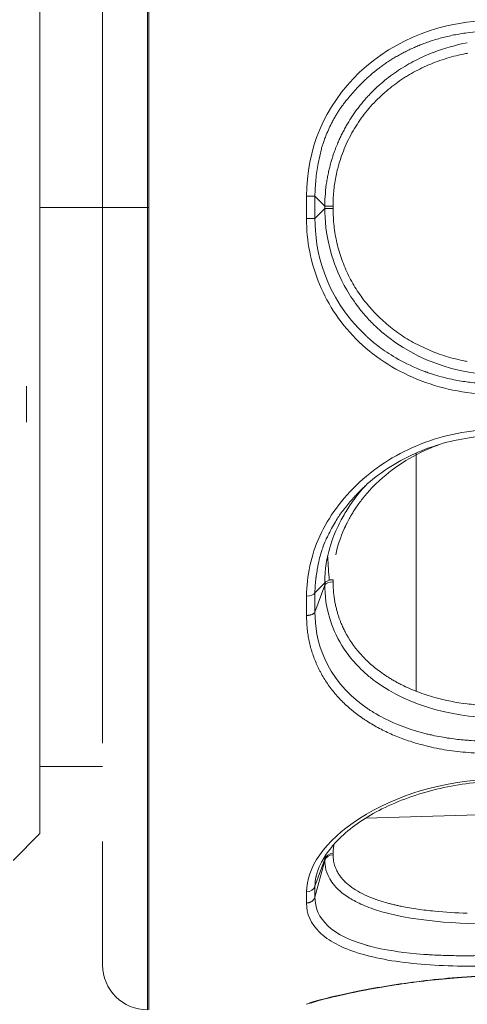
# Model space of a CAD drawing. Extents: x 0 to 283, y -463 to 196.
# Tile 7 of 35: x 149.35 to 150.6, y 104.58 to 107.34. Entities that reach past the tile are written whole.
import ezdxf

# ---------------------------------------------------------------- set-up
doc = ezdxf.new("R2010")
doc.units = 0
doc.layers.get('DEFPOINTS').update_dxf_attribs({"linetype": 'CONTINUOUS'})
doc.layers.add('DIM', color=7, linetype='CONTINUOUS')
doc.layers.add('TANGENT EDGES', color=7, linetype='CONTINUOUS', lineweight=0)
doc.layers.add('VISIBLE', color=255, linetype='CONTINUOUS', lineweight=0)
doc.styles.add('SANSSERIF', font='sanss___.ttf')
doc.dimstyles.new('ISO-25$0', dxfattribs={"dimtxt": 2.5, "dimasz": 2.5, "dimexe": 1.25, "dimexo": 1, "dimgap": 0.6, "dimtad": 1, "dimdec": 1, "dimzin": 9, "dimdsep": 46, "dimtxsty": 'SANSSERIF', "dimcen": 0.75, "dimadec": 1, "dimazin": 0, "dimtfac": 1, "dimtdec": 1, "dimtmove": 0, "dimatfit": 3, "dimfxl": 1, "dimarcsym": 0})

# ---------------------------------------------------------------- blocks, each defined once
blk = doc.blocks.new('*D34')
at = {"layer": 'DEFPOINTS', "color": 0, "transparency": 16777216}
for p in [(153.058, 106.8119), (146.908, 89.1369), (153.058, 68.5976)]:
    blk.add_point(p, dxfattribs=at)
at = {"layer": 'DIM', "color": 0, "lineweight": -2, "transparency": 16777216}
for p, q in [((153.058, 105.8119), (153.058, 67.3476)), ((146.908, 88.1369), (146.908, 67.3476)), ((144.408, 68.5976), (134.2951, 68.5976)), ((153.058, 68.5976), (146.908, 68.5976)), ((155.558, 68.5976), (158.058, 68.5976))]:
    blk.add_line(p, q, dxfattribs=at)
at = {"layer": 'DIM', "color": 0, "transparency": 16777216}
for points in [[(144.408, 69.0142), (144.408, 68.1809), (146.908, 68.5976)], [(155.558, 69.0142), (155.558, 68.1809), (153.058, 68.5976)]]:
    blk.add_solid(points, dxfattribs=at)
at = {"layer": 'DIM', "color": 0, "transparency": 16777216, "insert": (138.1015, 70.487), "char_height": 2.5, "attachment_point": 5, "style": 'SANSSERIF'}
blk.add_mtext('24.6', dxfattribs=at)

msp = doc.modelspace()

# ---------------------------------------------------------------- linework, layer by layer
at = {"layer": 'TANGENT EDGES'}
for p, q in [((149.708, 106.8119), (149.708, 107.8431)), ((149.7123, 106.8119), (149.7123, 107.8431)), ((150.2032, 106.8154), (150.1756, 106.843)), ((149.408, 106.8119), (149.583, 106.8119)), ((149.583, 106.8119), (149.708, 106.8119)), ((149.7123, 106.8119), (149.708, 106.8119)), ((149.708, 104.5694), (149.708, 106.8119)), ((149.7123, 104.5695), (149.7123, 106.8119)), ((150.1856, 106.7908), (150.2032, 106.8084)), ((150.2032, 106.8154), (150.2032, 106.8084)), ((150.2264, 106.8154), (150.2264, 106.8084)), ((150.1756, 106.7808), (150.1856, 106.7908)), ((150.3275, 106.5343), (150.3419, 106.5183)), ((150.3419, 106.5183), (150.3574, 106.5027)), ((150.2032, 105.7623), (150.1756, 105.7347)), ((150.2032, 105.7561), (150.1756, 105.6808)), ((150.2032, 105.7623), (150.2032, 105.7561)), ((152.0106, 105.1535), (150.3168, 105.105)), ((150.2264, 105.0029), (150.2264, 105.0064)), ((150.2032, 104.9903), (150.1756, 104.915)), ((150.2032, 104.9868), (150.1756, 104.8839)), ((150.2032, 104.9903), (150.2032, 104.9868))]:
    msp.add_line(p, q, dxfattribs=at)
for centre, major_axis, ratio, start_param, end_param in [((150.1514, 106.8429), (0.025, 0.0001), 0.009268, 0.261769, 1.536778), ((150.7209, 106.8119), (0, -2.1072), 0.258819, -1.585559, -1.556034), ((150.2273, 106.8154), (-0.025, 0), 0.00188, 0.261767, 1.535856), ((150.2273, 106.8084), (-0.025, 0), 0.001788, -1.535855, -0.261768), ((150.2273, 105.7529), (-0.025, 0), 0.501529, -1.536197, -0.262119), ((150.1514, 105.7375), (0.025, 0.0004), 0.480601, 4.737382, 6.01284), ((150.7209, 106.7253), (-0.2798, -2.0885), 0.224144, -1.04682, -1.017295), ((150.2273, 104.9847), (-0.025, 0), 0.865084, -1.534754, -0.260675), ((150.2273, 104.9812), (-0.025, -0.0008), 0.867207, -1.56236, -0.296014), ((150.5928, 105.0849), (-0.363, -0.102), 0.488847, -0.226834, -0.127779), ((150.1514, 104.9203), (0.025, 0.0007), 0.854614, 4.72031, 5.995769), ((150.7209, 106.6619), (-0.4763, -2.0526), 0.12941, -0.523481, -0.493956), ((150.6569, 105.0461), (-0.4348, -0.0559), 0.440645, 0.705222, 0.755649)]:
    msp.add_ellipse(centre, major_axis=major_axis, ratio=ratio, start_param=start_param, end_param=end_param, dxfattribs=at)
for points, knots in [([(150.1523, 106.8431), (150.1521, 106.9719), (150.2013, 107.0955), (150.3996, 107.2834), (150.5336, 107.335), (150.6809, 107.3344)], [0, 0, 0, 0, 0.5, 0.5, 1, 1, 1, 1]), ([(150.293, 107.1452), (150.2995, 107.1522), (150.306, 107.1588), (150.3123, 107.1649), (150.3155, 107.168), (150.3186, 107.1709), (150.3217, 107.1737), (150.3232, 107.1752), (150.3248, 107.1766), (150.3263, 107.1779), (150.3278, 107.1793), (150.3293, 107.1806), (150.3309, 107.1819), (150.3324, 107.1832), (150.3338, 107.1845), (150.3353, 107.1858), (150.3368, 107.187), (150.3383, 107.1882), (150.3397, 107.1894), (150.3405, 107.19), (150.3412, 107.1906), (150.3419, 107.1912), (150.3426, 107.1918), (150.3433, 107.1924), (150.3441, 107.193), (150.3448, 107.1935), (150.3455, 107.1941), (150.3462, 107.1947), (150.3469, 107.1952), (150.3476, 107.1958), (150.3483, 107.1963), (150.3497, 107.1974), (150.3511, 107.1985), (150.3525, 107.1996), (150.3538, 107.2006), (150.3552, 107.2017), (150.3565, 107.2027), (150.3601, 107.2053), (150.3637, 107.208), (150.3674, 107.2106), (150.3711, 107.2132), (150.3749, 107.2158), (150.3787, 107.2183), (150.3826, 107.2208), (150.3865, 107.2234), (150.3905, 107.2258), (150.3944, 107.2283), (150.3985, 107.2308), (150.4026, 107.2332), (150.4047, 107.2344), (150.4067, 107.2356), (150.4088, 107.2368), (150.4109, 107.2379), (150.4131, 107.2391), (150.4152, 107.2403), (150.4173, 107.2414), (150.4195, 107.2426), (150.4216, 107.2437), (150.4238, 107.2449), (150.426, 107.246), (150.4282, 107.2471), (150.4326, 107.2494), (150.4371, 107.2515), (150.4416, 107.2537), (150.4455, 107.2555), (150.4494, 107.2573), (150.4535, 107.2591), (150.4576, 107.2609), (150.4618, 107.2627), (150.4662, 107.2645), (150.4706, 107.2663), (150.475, 107.268), (150.4797, 107.2698), (150.4843, 107.2715), (150.489, 107.2732), (150.4939, 107.2749), (150.4988, 107.2766), (150.5038, 107.2782), (150.509, 107.2798), (150.5141, 107.2814), (150.5194, 107.283), (150.5248, 107.2845), (150.5356, 107.2875), (150.547, 107.2903), (150.5589, 107.2928), (150.5708, 107.2953), (150.5833, 107.2975), (150.5962, 107.2993), (150.6221, 107.3029), (150.6502, 107.3049), (150.6801, 107.3045)], [0.5, 0.5, 0.5, 0.5, 0.5357143, 0.5357143, 0.5357143, 0.5535714, 0.5535714, 0.5535714, 0.5625, 0.5625, 0.5625, 0.5714286, 0.5714286, 0.5714286, 0.5803571, 0.5803571, 0.5803571, 0.5892857, 0.5892857, 0.5892857, 0.59375, 0.59375, 0.59375, 0.5982143, 0.5982143, 0.5982143, 0.6026786, 0.6026786, 0.6026786, 0.6071429, 0.6071429, 0.6071429, 0.6160714, 0.6160714, 0.6160714, 0.625, 0.625, 0.625, 0.6428571, 0.6428571, 0.6428571, 0.6607143, 0.6607143, 0.6607143, 0.6785714, 0.6785714, 0.6785714, 0.6964286, 0.6964286, 0.6964286, 0.7053571, 0.7053571, 0.7053571, 0.7142857, 0.7142857, 0.7142857, 0.7232143, 0.7232143, 0.7232143, 0.7321429, 0.7321429, 0.7321429, 0.75, 0.75, 0.75, 0.7678571, 0.7678571, 0.7678571, 0.7857143, 0.7857143, 0.7857143, 0.8035714, 0.8035714, 0.8035714, 0.8214286, 0.8214286, 0.8214286, 0.8392857, 0.8392857, 0.8392857, 0.8571429, 0.8571429, 0.8571429, 0.8928571, 0.8928571, 0.8928571, 0.9285714, 0.9285714, 0.9285714, 1, 1, 1, 1]), ([(150.6027, 107.2429), (150.5985, 107.2422), (150.5943, 107.2413), (150.5901, 107.2405), (150.5811, 107.2386), (150.5721, 107.2365), (150.5633, 107.2342), (150.5545, 107.2319), (150.5457, 107.2293), (150.537, 107.2265), (150.5284, 107.2238), (150.5198, 107.2207), (150.5113, 107.2175)], [0.1262014, 0.1262014, 0.1262014, 0.1262014, 0.1428571, 0.1428571, 0.1428571, 0.1785714, 0.1785714, 0.1785714, 0.2142857, 0.2142857, 0.2142857, 0.25, 0.25, 0.25, 0.25]), ([(150.4288, 107.1764), (150.4249, 107.174), (150.4211, 107.1715), (150.4173, 107.1689), (150.41, 107.164), (150.4029, 107.1589), (150.3959, 107.1536), (150.3889, 107.1483), (150.382, 107.1428), (150.3753, 107.1371), (150.3686, 107.1314), (150.3621, 107.1255), (150.3556, 107.1194)], [0.3741378, 0.3741378, 0.3741378, 0.3741378, 0.3928571, 0.3928571, 0.3928571, 0.4285714, 0.4285714, 0.4285714, 0.4642857, 0.4642857, 0.4642857, 0.5, 0.5, 0.5, 0.5]), ([(150.2032, 106.8084), (150.2032, 106.7809), (150.2052, 106.7356), (150.232, 106.6477), (150.2451, 106.6152), (150.2743, 106.5646), (150.2857, 106.5474), (150.3055, 106.5218), (150.3126, 106.5133), (150.3278, 106.4964), (150.3385, 106.4855), (150.4395, 106.3896), (150.5719, 106.342), (150.7034, 106.3427)], [0, 0, 0, 0, 0.25, 0.25, 0.375, 0.375, 0.4375, 0.4375, 0.46875, 0.46875, 0.5, 0.5, 1, 1, 1, 1]), ([(150.6801, 106.3193), (150.6719, 106.3192), (150.659, 106.3192), (150.6325, 106.3207), (150.6226, 106.3215), (150.6059, 106.3234), (150.6001, 106.3241), (150.5879, 106.3259), (150.5786, 106.3274), (150.5595, 106.3309), (150.5437, 106.3344), (150.5198, 106.3409), (150.5077, 106.3445), (150.4955, 106.3486), (150.4874, 106.3515), (150.4861, 106.3519), (150.4243, 106.3753), (150.3858, 106.3998), (150.3471, 106.4281), (150.3373, 106.4362), (150.3267, 106.4454), (150.3238, 106.448), (150.3205, 106.4511), (150.3195, 106.4519), (150.3179, 106.4534), (150.3204, 106.4511), (150.2011, 106.5629), (150.1756, 106.694), (150.1756, 106.7808)], [0, 0, 0, 0, 0.0625, 0.0625, 0.09375, 0.09375, 0.109375, 0.109375, 0.125, 0.125, 0.1875, 0.1875, 0.21875, 0.234375, 0.234375, 0.25, 0.25, 0.375, 0.375, 0.4375, 0.4375, 0.46875, 0.46875, 0.484375, 0.484375, 0.5, 0.5, 1, 1, 1, 1]), ([(150.51, 106.4068), (150.5184, 106.4036), (150.5269, 106.4005), (150.5356, 106.3977), (150.5442, 106.3949), (150.5529, 106.3924), (150.5618, 106.39), (150.5706, 106.3877), (150.5796, 106.3856), (150.5887, 106.3837), (150.5927, 106.3828), (150.5968, 106.382), (150.6009, 106.3813)], [0.75, 0.75, 0.75, 0.75, 0.7857143, 0.7857143, 0.7857143, 0.8214286, 0.8214286, 0.8214286, 0.8571429, 0.8571429, 0.8571429, 0.873172, 0.873172, 0.873172, 0.873172]), ([(150.3008, 106.0192), (150.2963, 106.0146), (150.2938, 106.0119), (150.2928, 106.0109), (150.2883, 106.006), (150.2837, 106.0009), (150.2815, 105.9984), (150.2751, 105.9911), (150.2711, 105.9863), (150.2675, 105.9818)], [-0.5304301, -0.5304301, -0.5304301, -0.5304301, -0.5, -0.5, -0.484375, -0.484375, -0.46875, -0.46875, -0.43750002, -0.43750002, -0.43750002, -0.43750002]), ([(150.2032, 105.7561), (150.2032, 105.7324), (150.2052, 105.6938), (150.232, 105.6211), (150.2451, 105.5946), (150.2743, 105.5539), (150.2857, 105.5402), (150.3055, 105.5199), (150.3126, 105.5132), (150.3278, 105.5), (150.3385, 105.4915), (150.4395, 105.4171), (150.5719, 105.3833), (150.7034, 105.3851)], [0, 0, 0, 0, 0.25, 0.25, 0.375, 0.375, 0.4375, 0.4375, 0.46875, 0.46875, 0.5, 0.5, 1, 1, 1, 1]), ([(150.1523, 105.6718), (150.1524, 105.6718), (150.1525, 105.6718), (150.1526, 105.6718), (150.1527, 105.6717), (150.1527, 105.6717), (150.1528, 105.6717), (150.1529, 105.6717), (150.153, 105.6717), (150.153, 105.6717), (150.1532, 105.6717), (150.1533, 105.6717), (150.1535, 105.6717), (150.1537, 105.6717), (150.1538, 105.6717), (150.154, 105.6717), (150.1542, 105.6717), (150.1544, 105.6717), (150.1546, 105.6717), (150.1548, 105.6717), (150.155, 105.6717), (150.1552, 105.6717), (150.1557, 105.6717), (150.1562, 105.6718), (150.1567, 105.6718), (150.1572, 105.6719), (150.1578, 105.6719), (150.1583, 105.672), (150.1589, 105.672), (150.1595, 105.6721), (150.1602, 105.6722), (150.1608, 105.6724), (150.1615, 105.6725), (150.1622, 105.6727), (150.1629, 105.6728), (150.1636, 105.673), (150.1644, 105.6732), (150.1651, 105.6734), (150.1659, 105.6737), (150.1666, 105.674), (150.1674, 105.6743), (150.1681, 105.6746), (150.1688, 105.6749), (150.1696, 105.6753), (150.1703, 105.6757), (150.1709, 105.6761), (150.1716, 105.6765), (150.1723, 105.677), (150.1728, 105.6775), (150.174, 105.6785), (150.175, 105.6796), (150.1756, 105.6808)], [0, 0, 0, 0, 0.035714, 0.035714, 0.035714, 0.053571, 0.053571, 0.053571, 0.071429, 0.071429, 0.071429, 0.107143, 0.107143, 0.107143, 0.142857, 0.142857, 0.142857, 0.178571, 0.178571, 0.178571, 0.214286, 0.214286, 0.214286, 0.285714, 0.285714, 0.285714, 0.357143, 0.357143, 0.357143, 0.428571, 0.428571, 0.428571, 0.5, 0.5, 0.5, 0.571429, 0.571429, 0.571429, 0.642857, 0.642857, 0.642857, 0.714286, 0.714286, 0.714286, 0.785714, 0.785714, 0.785714, 0.857143, 0.857143, 0.857143, 1, 1, 1, 1]), ([(150.1756, 105.6808), (150.1756, 105.6055), (150.2011, 105.4973), (150.3204, 105.413), (150.3179, 105.4147), (150.3195, 105.4136), (150.3205, 105.4129), (150.3238, 105.4106), (150.3267, 105.4087), (150.3373, 105.4018), (150.3471, 105.3957), (150.3858, 105.3748), (150.4243, 105.3569), (150.4861, 105.3409), (150.4874, 105.3406), (150.4955, 105.3386), (150.5077, 105.3359), (150.5198, 105.3335), (150.5437, 105.3292), (150.5595, 105.3269), (150.5786, 105.3248), (150.5879, 105.3239), (150.6001, 105.3228), (150.6059, 105.3224), (150.6226, 105.3214), (150.6325, 105.3211), (150.659, 105.3206), (150.6719, 105.321), (150.6801, 105.3213)], [-1, -1, -1, -1, -0.5, -0.5, -0.484375, -0.484375, -0.46875, -0.46875, -0.4375, -0.4375, -0.375, -0.375, -0.25, -0.25, -0.234375, -0.234375, -0.21875, -0.1875, -0.1875, -0.125, -0.125, -0.109375, -0.109375, -0.09375, -0.09375, -0.0625, -0.0625, 0, 0, 0, 0]), ([(150.6809, 105.2865), (150.6705, 105.2862), (150.66, 105.2862), (150.6497, 105.2864), (150.6394, 105.2865), (150.6292, 105.2869), (150.619, 105.2875), (150.6088, 105.288), (150.5987, 105.2888), (150.5887, 105.2897), (150.5787, 105.2906), (150.5687, 105.2918), (150.5589, 105.2931), (150.549, 105.2945), (150.5392, 105.296), (150.5295, 105.2977), (150.5198, 105.2995), (150.5102, 105.3014), (150.5006, 105.3036), (150.4911, 105.3057), (150.4816, 105.308), (150.4722, 105.3106)], [0, 0, 0, 0, 0.0357143, 0.0357143, 0.0357143, 0.0714286, 0.0714286, 0.0714286, 0.1071429, 0.1071429, 0.1071429, 0.1428571, 0.1428571, 0.1428571, 0.1785714, 0.1785714, 0.1785714, 0.2142857, 0.2142857, 0.2142857, 0.25, 0.25, 0.25, 0.25]), ([(150.1523, 104.899), (150.1521, 104.965), (150.2013, 105.0404), (150.3996, 105.1685), (150.5336, 105.2106), (150.6809, 105.2147)], [0, 0, 0, 0, 0.5, 0.5, 1, 1, 1, 1]), ([(150.2032, 104.9868), (150.2032, 104.9732), (150.2052, 104.9515), (150.232, 104.9136), (150.2451, 104.9001), (150.2743, 104.8802), (150.2857, 104.8736), (150.3055, 104.8642), (150.3126, 104.8611), (150.3278, 104.855), (150.3385, 104.8512), (150.4395, 104.8183), (150.5719, 104.8074), (150.7034, 104.8098)], [0, 0, 0, 0, 0.25, 0.25, 0.375, 0.375, 0.4375, 0.4375, 0.46875, 0.46875, 0.5, 0.5, 1, 1, 1, 1]), ([(150.1523, 104.868), (150.1524, 104.868), (150.1525, 104.868), (150.1526, 104.868), (150.1527, 104.868), (150.1527, 104.868), (150.1528, 104.868), (150.1529, 104.868), (150.153, 104.868), (150.153, 104.868), (150.1532, 104.868), (150.1533, 104.868), (150.1535, 104.868), (150.1537, 104.868), (150.1538, 104.868), (150.154, 104.868), (150.1542, 104.868), (150.1544, 104.868), (150.1546, 104.8681), (150.1548, 104.8681), (150.155, 104.8681), (150.1552, 104.8681), (150.1557, 104.8682), (150.1562, 104.8682), (150.1567, 104.8683), (150.1572, 104.8684), (150.1578, 104.8685), (150.1583, 104.8687), (150.1589, 104.8688), (150.1595, 104.869), (150.1602, 104.8692), (150.1608, 104.8694), (150.1615, 104.8696), (150.1622, 104.8699), (150.1629, 104.8702), (150.1636, 104.8705), (150.1644, 104.8709), (150.1651, 104.8713), (150.1659, 104.8717), (150.1666, 104.8722), (150.1674, 104.8727), (150.1681, 104.8733), (150.1688, 104.8739), (150.1696, 104.8745), (150.1703, 104.8752), (150.1709, 104.8759), (150.1716, 104.8766), (150.1723, 104.8774), (150.1728, 104.8783), (150.174, 104.88), (150.175, 104.8819), (150.1756, 104.8839)], [0, 0, 0, 0, 0.035714, 0.035714, 0.035714, 0.053571, 0.053571, 0.053571, 0.071429, 0.071429, 0.071429, 0.107143, 0.107143, 0.107143, 0.142857, 0.142857, 0.142857, 0.178571, 0.178571, 0.178571, 0.214286, 0.214286, 0.214286, 0.285714, 0.285714, 0.285714, 0.357143, 0.357143, 0.357143, 0.428571, 0.428571, 0.428571, 0.5, 0.5, 0.5, 0.571429, 0.571429, 0.571429, 0.642857, 0.642857, 0.642857, 0.714286, 0.714286, 0.714286, 0.785714, 0.785714, 0.785714, 0.857143, 0.857143, 0.857143, 1, 1, 1, 1]), ([(150.1756, 104.8839), (150.1756, 104.8404), (150.2011, 104.7839), (150.3204, 104.7496), (150.3179, 104.7504), (150.3195, 104.7499), (150.3205, 104.7496), (150.3238, 104.7487), (150.3267, 104.7479), (150.3373, 104.7452), (150.3471, 104.7428), (150.3858, 104.7349), (150.4243, 104.7285), (150.4861, 104.724), (150.4874, 104.7239), (150.4955, 104.7234), (150.5077, 104.7227), (150.5198, 104.7221), (150.5437, 104.7212), (150.5595, 104.7208), (150.5786, 104.7206), (150.5879, 104.7206), (150.6001, 104.7206), (150.6059, 104.7206), (150.6226, 104.7208), (150.6325, 104.721), (150.659, 104.7217), (150.6719, 104.7222), (150.6801, 104.7227)], [-1, -1, -1, -1, -0.5, -0.5, -0.484375, -0.484375, -0.46875, -0.46875, -0.4375, -0.4375, -0.375, -0.375, -0.25, -0.25, -0.234375, -0.234375, -0.21875, -0.1875, -0.1875, -0.125, -0.125, -0.109375, -0.109375, -0.09375, -0.09375, -0.0625, -0.0625, 0, 0, 0, 0]), ([(150.51, 104.845), (150.4938, 104.8466), (150.478, 104.8485), (150.4626, 104.8507), (150.4549, 104.8518), (150.4473, 104.853), (150.4399, 104.8543), (150.4324, 104.8556), (150.4251, 104.8569), (150.4179, 104.8584), (150.4143, 104.8591), (150.4108, 104.8599), (150.4073, 104.8606), (150.4037, 104.8614), (150.4003, 104.8622), (150.3968, 104.863), (150.3934, 104.8639), (150.3899, 104.8647), (150.3866, 104.8656), (150.3832, 104.8664), (150.3799, 104.8673), (150.3766, 104.8682), (150.37, 104.8701), (150.3636, 104.872), (150.3574, 104.874)], [-0.75, -0.75, -0.75, -0.75, -0.6785714, -0.6785714, -0.6785714, -0.6428571, -0.6428571, -0.6428571, -0.6071429, -0.6071429, -0.6071429, -0.5892857, -0.5892857, -0.5892857, -0.5714286, -0.5714286, -0.5714286, -0.5535714, -0.5535714, -0.5535714, -0.5357143, -0.5357143, -0.5357143, -0.5, -0.5, -0.5, -0.5])]:
    msp.add_open_spline(points, degree=3, knots=knots, dxfattribs=at)
for points in [[(150.4718, 106.1509), (150.5364, 106.1763), (150.607, 106.1904), (150.6809, 106.1914)], [(150.3004, 106.0441), (150.3498, 106.0895), (150.4078, 106.1257), (150.4718, 106.1509)], [(150.3004, 104.6223), (150.3498, 104.6321), (150.4078, 104.6417), (150.4718, 104.6495)], [(150.4718, 104.6495), (150.5364, 104.6574), (150.607, 104.6634), (150.6809, 104.666)]]:
    msp.add_open_spline(points, degree=3, dxfattribs=at)
at = {"layer": 'VISIBLE'}
for p, q in [((149.408, 107.1276), (149.408, 107.8431)), ((149.583, 107.1972), (149.583, 107.3629)), ((149.583, 107.1972), (149.583, 106.8119)), ((149.408, 106.4962), (149.408, 107.1276)), ((150.1844, 106.9343), (150.1937, 106.976)), ((150.1523, 106.8431), (150.1523, 106.8119)), ((149.583, 106.8119), (149.583, 106.0325)), ((150.1523, 106.8119), (150.1523, 106.7809)), ((150.1523, 106.7809), (150.1756, 106.7808)), ((149.408, 105.4336), (149.408, 106.4962)), ((149.3703, 106.3121), (149.3703, 106.2121)), ((150.458, 106.1255), (150.458, 105.8258)), ((149.583, 106.0325), (149.583, 105.6532)), ((150.3015, 106.0198), (150.3008, 106.0192)), ((150.2113, 105.8347), (150.2111, 105.8375)), ((150.458, 105.8258), (150.458, 105.4598)), ((150.2264, 105.7654), (150.2264, 105.7715)), ((150.1523, 105.7255), (150.1523, 105.6718)), ((149.583, 105.6532), (149.583, 105.3146)), ((149.408, 105.2617), (149.408, 105.4336)), ((149.408, 105.1407), (149.408, 105.2617)), ((149.408, 105.2494), (149.583, 105.2494)), ((149.408, 105.0619), (149.408, 105.1407)), ((149.408, 105.0619), (149.333, 104.9869)), ((149.583, 104.8431), (149.583, 105.0396)), ((150.2074, 105.0046), (150.1938, 104.9824)), ((150.2035, 104.9988), (150.2032, 104.9903)), ((150.1848, 104.962), (150.1846, 104.9617)), ((150.1523, 104.899), (150.1523, 104.868)), ((149.583, 104.8431), (149.583, 104.7673)), ((149.583, 104.7298), (149.583, 104.7673)), ((149.583, 104.7298), (149.583, 104.6944)), ((150.1646, 104.5886), (150.1523, 104.5849))]:
    msp.add_line(p, q, dxfattribs=at)
msp.add_arc((149.708, 104.6944), 0.125, 179.9997, 270, dxfattribs=at)
for centre, major_axis, ratio, start_param, end_param in [((150.7032, 106.7575), (-0.5296, 0.0669), 0.980632, -1.254709, -1.069344), ((150.5088, 107.0146), (-0.3195, -0.2828), 0.573184, -1.393861, -1.300229), ((150.6548, 106.8349), (-0.4699, -0.1144), 0.991894, -0.708844, -0.624725), ((150.5401, 106.8599), (-0.0575, -0.4772), 0.755017, -1.636069, -1.54275), ((150.6468, 106.8482), (-0.0874, -0.5062), 0.914914, -1.495435, -1.403857), ((150.6852, 105.7381), (-0.4704, -0.0734), 0.92457, -1.342485, -1.14639), ((150.6985, 105.7038), (-0.5033, -0.0641), 0.939679, -1.353184, -1.314327), ((150.6801, 105.7523), (-0.4597, -0.0952), 0.906749, -1.191245, -0.991021), ((150.6476, 105.8117), (-0.3966, -0.1684), 0.852549, -0.736036, -0.539602), ((150.2285, 106.8106), (0.0673, -1.7457), 0.037761, -0.979015, -0.933607), ((150.2273, 105.759), (-0.025, 0), 0.498371, -1.535488, -0.261408), ((150.6416, 105.8014), (-0.4022, -0.1262), 0.840976, 0.148219, 0.353836), ((150.641, 105.7915), (-0.4053, -0.1014), 0.834388, 0.402305, 0.505474), ((150.6421, 105.7897), (-0.4077, -0.0948), 0.831621, 0.51972, 0.571706), ((150.6569, 105.7985), (-0.4292, -0.0892), 0.826784, 0.591605, 0.642032), ((150.6973, 105.8049), (-0.5022, -0.0339), 0.76413, 1.137595, 1.326419), ((150.6264, 105.0858), (-0.3967, -0.1053), 0.491715, -0.251708, -0.219098), ((150.6416, 105.062), (-0.4143, -0.0774), 0.470179, 0.318652, 0.524269), ((150.641, 105.0479), (-0.4131, -0.0627), 0.455244, 0.538956, 0.642124), ((150.6421, 105.0443), (-0.4144, -0.0589), 0.449747, 0.646836, 0.698822), ((150.6973, 105.0116), (-0.5028, -0.0232), 0.339956, 1.173364, 1.362189)]:
    msp.add_ellipse(centre, major_axis=major_axis, ratio=ratio, start_param=start_param, end_param=end_param, dxfattribs=at)
for points, knots in [([(150.5061, 107.245), (150.4891, 107.2384), (150.4723, 107.231), (150.4561, 107.2226), (150.448, 107.2184), (150.4399, 107.214), (150.4321, 107.2094), (150.4242, 107.2048), (150.4164, 107.2), (150.4088, 107.195), (150.4012, 107.1899), (150.3937, 107.1847), (150.3864, 107.1792), (150.3791, 107.1737), (150.3719, 107.168), (150.3649, 107.1621), (150.3579, 107.1563), (150.3511, 107.1502), (150.3444, 107.1438)], [0.25, 0.25, 0.25, 0.25, 0.3214286, 0.3214286, 0.3214286, 0.3571429, 0.3571429, 0.3571429, 0.3928571, 0.3928571, 0.3928571, 0.4285714, 0.4285714, 0.4285714, 0.4642857, 0.4642857, 0.4642857, 0.5, 0.5, 0.5, 0.5]), ([(150.5113, 107.2175), (150.5029, 107.2143), (150.4947, 107.2108), (150.4866, 107.2072), (150.4784, 107.2036), (150.4705, 107.1997), (150.4626, 107.1957), (150.4548, 107.1916), (150.4471, 107.1874), (150.4395, 107.1829), (150.4359, 107.1808), (150.4324, 107.1786), (150.4288, 107.1764)], [0.25, 0.25, 0.25, 0.25, 0.2857143, 0.2857143, 0.2857143, 0.3214286, 0.3214286, 0.3214286, 0.3571429, 0.3571429, 0.3571429, 0.3741378, 0.3741378, 0.3741378, 0.3741378]), ([(150.3444, 107.1438), (150.338, 107.1377), (150.3318, 107.1314), (150.3257, 107.125), (150.3227, 107.1218), (150.3198, 107.1185), (150.3168, 107.1152), (150.3139, 107.1118), (150.3111, 107.1085), (150.3082, 107.1051), (150.3054, 107.1017), (150.3027, 107.0982), (150.2999, 107.0948), (150.2972, 107.0913), (150.2946, 107.0878), (150.292, 107.0842), (150.2867, 107.0771), (150.2817, 107.0698), (150.2769, 107.0624), (150.2721, 107.055), (150.2675, 107.0475), (150.2632, 107.0398), (150.261, 107.036), (150.2589, 107.0321), (150.2568, 107.0282), (150.2547, 107.0243), (150.2527, 107.0204), (150.2507, 107.0165), (150.2488, 107.0125), (150.2469, 107.0085), (150.245, 107.0045), (150.2441, 107.0025), (150.2432, 107.0005), (150.2423, 106.9985), (150.2414, 106.9965), (150.2405, 106.9944), (150.2397, 106.9924), (150.2392, 106.9913), (150.2387, 106.9901), (150.2382, 106.9889), (150.2377, 106.9877), (150.2372, 106.9864), (150.2367, 106.9852), (150.2361, 106.9839), (150.2356, 106.9826), (150.2351, 106.9812), (150.2346, 106.9799), (150.234, 106.9785), (150.2335, 106.9771), (150.2324, 106.9743), (150.2313, 106.9714), (150.2302, 106.9683), (150.2291, 106.9653), (150.228, 106.962), (150.2269, 106.9587), (150.2257, 106.9554), (150.2246, 106.9519), (150.2235, 106.9482), (150.2224, 106.9446), (150.2213, 106.9409), (150.2202, 106.937), (150.2191, 106.9331), (150.218, 106.929), (150.2169, 106.9248), (150.2159, 106.9206), (150.2148, 106.9163), (150.2138, 106.9118), (150.2129, 106.9073), (150.2119, 106.9027), (150.211, 106.8979), (150.2101, 106.8932), (150.2093, 106.8883), (150.2085, 106.8832), (150.2069, 106.8731), (150.2056, 106.8624), (150.2047, 106.8511), (150.2037, 106.8398), (150.2032, 106.8279), (150.2032, 106.8154)], [0.5, 0.5, 0.5, 0.5, 0.5357143, 0.5357143, 0.5357143, 0.5535714, 0.5535714, 0.5535714, 0.5714286, 0.5714286, 0.5714286, 0.5892857, 0.5892857, 0.5892857, 0.6071429, 0.6071429, 0.6071429, 0.6428571, 0.6428571, 0.6428571, 0.6785714, 0.6785714, 0.6785714, 0.6964286, 0.6964286, 0.6964286, 0.7142857, 0.7142857, 0.7142857, 0.7321429, 0.7321429, 0.7321429, 0.7410714, 0.7410714, 0.7410714, 0.75, 0.75, 0.75, 0.7589286, 0.7589286, 0.7589286, 0.7678571, 0.7678571, 0.7678571, 0.7767857, 0.7767857, 0.7767857, 0.7857143, 0.7857143, 0.7857143, 0.8035714, 0.8035714, 0.8035714, 0.8214286, 0.8214286, 0.8214286, 0.8392857, 0.8392857, 0.8392857, 0.8571429, 0.8571429, 0.8571429, 0.875, 0.875, 0.875, 0.8928571, 0.8928571, 0.8928571, 0.9107143, 0.9107143, 0.9107143, 0.9285714, 0.9285714, 0.9285714, 0.9642857, 0.9642857, 0.9642857, 1, 1, 1, 1]), ([(150.3556, 107.1194), (150.3487, 107.1128), (150.3421, 107.1061), (150.3358, 107.0991), (150.3294, 107.0922), (150.3233, 107.0851), (150.3175, 107.0778), (150.3117, 107.0706), (150.3061, 107.0631), (150.3008, 107.0555), (150.2955, 107.0479), (150.2905, 107.0401), (150.2857, 107.0321), (150.2809, 107.0241), (150.2764, 107.016), (150.2722, 107.0076), (150.268, 106.9993), (150.264, 106.9908), (150.2603, 106.9821), (150.2566, 106.9734), (150.2531, 106.9646), (150.2499, 106.9556), (150.2476, 106.949), (150.2455, 106.9424), (150.2435, 106.9358), (150.2425, 106.9325), (150.2416, 106.9292), (150.2407, 106.9259), (150.2398, 106.9226), (150.2389, 106.9193), (150.2381, 106.916), (150.2365, 106.9094), (150.235, 106.9027), (150.2337, 106.8961), (150.2324, 106.8894), (150.2313, 106.8827), (150.2304, 106.876), (150.2294, 106.8693), (150.2286, 106.8626), (150.228, 106.8559), (150.2274, 106.8492), (150.227, 106.8424), (150.2267, 106.8357), (150.2265, 106.8289), (150.2264, 106.8222), (150.2264, 106.8154)], [0.5, 0.5, 0.5, 0.5, 0.5357143, 0.5357143, 0.5357143, 0.5714286, 0.5714286, 0.5714286, 0.6071429, 0.6071429, 0.6071429, 0.6428571, 0.6428571, 0.6428571, 0.6785714, 0.6785714, 0.6785714, 0.7142857, 0.7142857, 0.7142857, 0.75, 0.75, 0.75, 0.7857143, 0.7857143, 0.7857143, 0.8035714, 0.8035714, 0.8035714, 0.8214286, 0.8214286, 0.8214286, 0.8571429, 0.8571429, 0.8571429, 0.8928571, 0.8928571, 0.8928571, 0.9285714, 0.9285714, 0.9285714, 0.9642857, 0.9642857, 0.9642857, 1, 1, 1, 1]), ([(150.2442, 107.0853), (150.2445, 107.0856), (150.2447, 107.086), (150.245, 107.0864), (150.2453, 107.0868), (150.2456, 107.0872), (150.2459, 107.0877), (150.2462, 107.0882), (150.2466, 107.0886), (150.2469, 107.0892), (150.2473, 107.0897), (150.2477, 107.0902), (150.2481, 107.0908), (150.2485, 107.0913), (150.2489, 107.0919), (150.2494, 107.0926), (150.2498, 107.0932), (150.2503, 107.0938), (150.2508, 107.0945), (150.2518, 107.0958), (150.2528, 107.0973), (150.254, 107.0989), (150.2552, 107.1004), (150.2564, 107.1021), (150.2578, 107.1038), (150.2605, 107.1073), (150.2637, 107.1113), (150.2672, 107.1155)], [0.375, 0.375, 0.375, 0.375, 0.37946429, 0.37946429, 0.37946429, 0.38392857, 0.38392857, 0.38392857, 0.38839286, 0.38839286, 0.38839286, 0.39285714, 0.39285714, 0.39285714, 0.39732143, 0.39732143, 0.39732143, 0.40178571, 0.40178571, 0.40178571, 0.41071429, 0.41071429, 0.41071429, 0.41964286, 0.41964286, 0.41964286, 0.4375, 0.4375, 0.4375, 0.4375]), ([(150.2243, 107.0515), (150.2263, 107.0553), (150.2282, 107.059), (150.2302, 107.0624), (150.2312, 107.0642), (150.2321, 107.0659), (150.2331, 107.0675), (150.234, 107.0692), (150.235, 107.0708), (150.2359, 107.0723), (150.2369, 107.0739), (150.2378, 107.0754), (150.2388, 107.0769), (150.2406, 107.0799), (150.2424, 107.0827), (150.2442, 107.0853)], [0.3125, 0.3125, 0.3125, 0.3125, 0.33035714, 0.33035714, 0.33035714, 0.33928571, 0.33928571, 0.33928571, 0.34821429, 0.34821429, 0.34821429, 0.35714286, 0.35714286, 0.35714286, 0.375, 0.375, 0.375, 0.375]), ([(150.1937, 106.976), (150.1941, 106.9775), (150.1946, 106.979), (150.1951, 106.9806), (150.1956, 106.9822), (150.1961, 106.9839), (150.1966, 106.9856), (150.1972, 106.9873), (150.1978, 106.989), (150.1984, 106.9908), (150.199, 106.9926), (150.1996, 106.9945), (150.2003, 106.9964), (150.201, 106.9983), (150.2017, 107.0002), (150.2024, 107.0022), (150.2039, 107.0062), (150.2056, 107.0104), (150.2074, 107.0147)], [0.1875, 0.1875, 0.1875, 0.1875, 0.19642857, 0.19642857, 0.19642857, 0.20535714, 0.20535714, 0.20535714, 0.21428571, 0.21428571, 0.21428571, 0.22321429, 0.22321429, 0.22321429, 0.23214286, 0.23214286, 0.23214286, 0.25, 0.25, 0.25, 0.25]), ([(150.2264, 106.8084), (150.2264, 106.8002), (150.2266, 106.7921), (150.227, 106.784), (150.2274, 106.7759), (150.2281, 106.7679), (150.229, 106.7599), (150.2299, 106.7519), (150.231, 106.744), (150.2323, 106.7361), (150.2337, 106.7281), (150.2353, 106.7203), (150.2371, 106.7125), (150.2389, 106.7046), (150.2409, 106.6969), (150.2432, 106.6892), (150.2454, 106.6814), (150.2479, 106.6738), (150.2507, 106.6661), (150.2534, 106.6585), (150.2564, 106.6509), (150.2596, 106.6434)], [0, 0, 0, 0, 0.0357143, 0.0357143, 0.0357143, 0.0714286, 0.0714286, 0.0714286, 0.1071429, 0.1071429, 0.1071429, 0.1428571, 0.1428571, 0.1428571, 0.1785714, 0.1785714, 0.1785714, 0.2142857, 0.2142857, 0.2142857, 0.25, 0.25, 0.25, 0.25]), ([(150.2596, 106.6434), (150.2627, 106.6359), (150.2661, 106.6285), (150.2697, 106.6212), (150.2733, 106.6139), (150.2771, 106.6068), (150.2812, 106.5997), (150.2852, 106.5927), (150.2894, 106.5857), (150.2939, 106.5789), (150.2983, 106.5721), (150.303, 106.5654), (150.3079, 106.5588), (150.3127, 106.5523), (150.3178, 106.5458), (150.3231, 106.5395), (150.3245, 106.5377), (150.326, 106.536), (150.3275, 106.5343)], [0.25, 0.25, 0.25, 0.25, 0.2857143, 0.2857143, 0.2857143, 0.3214286, 0.3214286, 0.3214286, 0.3571429, 0.3571429, 0.3571429, 0.3928571, 0.3928571, 0.3928571, 0.4285714, 0.4285714, 0.4285714, 0.438274, 0.438274, 0.438274, 0.438274]), ([(150.3574, 106.5027), (150.3635, 106.4969), (150.3698, 106.4912), (150.3763, 106.4856), (150.3828, 106.4801), (150.3894, 106.4748), (150.3962, 106.4697), (150.403, 106.4645), (150.4099, 106.4596), (150.417, 106.4548), (150.4241, 106.4501), (150.4314, 106.4455), (150.4388, 106.4412), (150.4462, 106.4368), (150.4538, 106.4326), (150.4616, 106.4286), (150.4693, 106.4246), (150.4772, 106.4208), (150.4853, 106.4172), (150.4933, 106.4135), (150.5016, 106.4101), (150.51, 106.4068)], [0.5, 0.5, 0.5, 0.5, 0.5357143, 0.5357143, 0.5357143, 0.5714286, 0.5714286, 0.5714286, 0.6071429, 0.6071429, 0.6071429, 0.6428571, 0.6428571, 0.6428571, 0.6785714, 0.6785714, 0.6785714, 0.7142857, 0.7142857, 0.7142857, 0.75, 0.75, 0.75, 0.75]), ([(150.6803, 106.1736), (150.624, 106.1731), (150.5671, 106.1637), (150.4592, 106.1292), (150.4067, 106.1033), (150.3397, 106.0551), (150.3197, 106.0382), (150.3015, 106.0198)], [0, 0, 0, 0, 0.0675329, 0.0675329, 0.1362271, 0.1362271, 0.1682685, 0.1682685, 0.1682685, 0.1682685]), ([(150.2574, 105.9139), (150.2574, 105.914), (150.2575, 105.9141), (150.2576, 105.9143), (150.2577, 105.9145), (150.2577, 105.9146), (150.2578, 105.9148), (150.2579, 105.915), (150.258, 105.9152), (150.2581, 105.9155), (150.2582, 105.9157), (150.2583, 105.9159), (150.2584, 105.9161), (150.2585, 105.9164), (150.2586, 105.9166), (150.2588, 105.9169), (150.2589, 105.9172), (150.259, 105.9175), (150.2592, 105.9178), (150.2594, 105.9184), (150.2597, 105.919), (150.2601, 105.9197), (150.2604, 105.9204), (150.2607, 105.9212), (150.2611, 105.922), (150.2615, 105.9228), (150.2619, 105.9236), (150.2624, 105.9245), (150.2628, 105.9254), (150.2633, 105.9264), (150.2638, 105.9274), (150.2643, 105.9284), (150.2648, 105.9295), (150.2654, 105.9306), (150.2665, 105.9328), (150.2678, 105.9352), (150.2692, 105.9379), (150.2699, 105.9392), (150.2707, 105.9405), (150.2715, 105.9419), (150.2722, 105.9434), (150.2731, 105.9448), (150.2739, 105.9463), (150.2756, 105.9493), (150.2775, 105.9526), (150.2796, 105.9559), (150.2816, 105.9593), (150.2838, 105.9629), (150.2863, 105.9666), (150.2887, 105.9704), (150.2913, 105.9743), (150.2942, 105.9784), (150.297, 105.9824), (150.3001, 105.9867), (150.3034, 105.991), (150.3067, 105.9954), (150.3102, 105.9999), (150.314, 106.0046), (150.3178, 106.0092), (150.3219, 106.014), (150.3263, 106.0188), (150.335, 106.0285), (150.3449, 106.0386), (150.3561, 106.0488)], [0.25, 0.25, 0.25, 0.25, 0.2544643, 0.2544643, 0.2544643, 0.2589286, 0.2589286, 0.2589286, 0.2633929, 0.2633929, 0.2633929, 0.2678571, 0.2678571, 0.2678571, 0.2723214, 0.2723214, 0.2723214, 0.2767857, 0.2767857, 0.2767857, 0.2857143, 0.2857143, 0.2857143, 0.2946429, 0.2946429, 0.2946429, 0.3035714, 0.3035714, 0.3035714, 0.3125, 0.3125, 0.3125, 0.3214286, 0.3214286, 0.3214286, 0.3392857, 0.3392857, 0.3392857, 0.3482143, 0.3482143, 0.3482143, 0.3571429, 0.3571429, 0.3571429, 0.375, 0.375, 0.375, 0.3928571, 0.3928571, 0.3928571, 0.4107143, 0.4107143, 0.4107143, 0.4285714, 0.4285714, 0.4285714, 0.4464286, 0.4464286, 0.4464286, 0.4642857, 0.4642857, 0.4642857, 0.5, 0.5, 0.5, 0.5]), ([(150.3161, 106.0339), (150.3045, 106.0213), (150.2938, 106.0082), (150.2751, 105.9826), (150.2629, 105.9641), (150.2523, 105.945), (150.2456, 105.9321), (150.2408, 105.9223), (150.2393, 105.9191)], [0.5539853, 0.5539853, 0.5539853, 0.5539853, 0.625, 0.625, 0.6875, 0.71875, 0.71875, 0.75, 0.75, 0.75, 0.75]), ([(150.2074, 105.8856), (150.206, 105.8824), (150.2011, 105.8708), (150.1966, 105.859), (150.195, 105.8541), (150.1938, 105.8503)], [-0.25000002, -0.25000002, -0.25000002, -0.25000002, -0.21875, -0.21875, -0.18750002, -0.18750002, -0.18750002, -0.18750002]), ([(150.1848, 105.8145), (150.1828, 105.8046), (150.1825, 105.8027), (150.1804, 105.7903), (150.1794, 105.7839), (150.1786, 105.777), (150.1785, 105.7766), (150.1785, 105.7763)], [-0.125, -0.125, -0.125, -0.125, -0.09375, -0.09375, -0.0625, -0.0625, -0.06098538, -0.06098538, -0.06098538, -0.06098538]), ([(150.2596, 105.6266), (150.2588, 105.628), (150.258, 105.6296), (150.2572, 105.6312), (150.2568, 105.6321), (150.2564, 105.6329), (150.256, 105.6338), (150.2555, 105.6347), (150.2551, 105.6356), (150.2547, 105.6366), (150.2542, 105.6375), (150.2537, 105.6385), (150.2533, 105.6395), (150.2528, 105.6405), (150.2523, 105.6416), (150.2519, 105.6427), (150.2509, 105.6448), (150.2499, 105.6471), (150.2489, 105.6495), (150.2479, 105.6519), (150.2469, 105.6545), (150.2459, 105.6572), (150.2449, 105.6599), (150.2438, 105.6627), (150.2428, 105.6657), (150.2418, 105.6686), (150.2408, 105.6717), (150.2398, 105.675), (150.2388, 105.6782), (150.2378, 105.6816), (150.2368, 105.6852), (150.2359, 105.6887), (150.2349, 105.6924), (150.234, 105.6962), (150.2332, 105.7001), (150.2323, 105.7041), (150.2316, 105.7082), (150.2308, 105.7123), (150.2301, 105.7166), (150.2294, 105.7211), (150.2288, 105.7255), (150.2283, 105.7301), (150.2278, 105.7349), (150.2269, 105.7444), (150.2264, 105.7546), (150.2264, 105.7654)], [0.75, 0.75, 0.75, 0.75, 0.7678571, 0.7678571, 0.7678571, 0.7767857, 0.7767857, 0.7767857, 0.7857143, 0.7857143, 0.7857143, 0.7946429, 0.7946429, 0.7946429, 0.8035714, 0.8035714, 0.8035714, 0.8214286, 0.8214286, 0.8214286, 0.8392857, 0.8392857, 0.8392857, 0.8571429, 0.8571429, 0.8571429, 0.875, 0.875, 0.875, 0.8928571, 0.8928571, 0.8928571, 0.9107143, 0.9107143, 0.9107143, 0.9285714, 0.9285714, 0.9285714, 0.9464286, 0.9464286, 0.9464286, 0.9642857, 0.9642857, 0.9642857, 1, 1, 1, 1]), ([(150.4722, 105.3106), (150.4582, 105.3144), (150.4446, 105.3186), (150.4313, 105.3232), (150.4246, 105.3255), (150.418, 105.3279), (150.4116, 105.3304), (150.4051, 105.3329), (150.3987, 105.3356), (150.3924, 105.3383), (150.3861, 105.341), (150.3799, 105.3438), (150.3738, 105.3468), (150.3676, 105.3497), (150.3616, 105.3528), (150.3557, 105.3559), (150.3497, 105.3591), (150.3438, 105.3623), (150.3381, 105.3657), (150.3323, 105.3691), (150.3266, 105.3726), (150.321, 105.3762), (150.3182, 105.378), (150.3154, 105.3798), (150.3127, 105.3816), (150.3099, 105.3835), (150.3072, 105.3854), (150.3045, 105.3873), (150.3018, 105.3892), (150.2991, 105.3912), (150.2965, 105.393), (150.2939, 105.3949), (150.2914, 105.3969), (150.2889, 105.3988), (150.2864, 105.4007), (150.2839, 105.4027), (150.2815, 105.4047), (150.279, 105.4067), (150.2766, 105.4087), (150.2743, 105.4107), (150.2695, 105.4147), (150.2649, 105.4188), (150.2604, 105.423), (150.2559, 105.4273), (150.2516, 105.4315), (150.2474, 105.4359), (150.2431, 105.4403), (150.2391, 105.4448), (150.2351, 105.4493), (150.2311, 105.4539), (150.2273, 105.4585), (150.2236, 105.4632), (150.2199, 105.4679), (150.2164, 105.4727), (150.2129, 105.4776), (150.2095, 105.4825), (150.2062, 105.4875), (150.2031, 105.4926), (150.1999, 105.4977), (150.1969, 105.5028), (150.194, 105.5081), (150.1925, 105.5107), (150.1911, 105.5133), (150.1897, 105.516), (150.1883, 105.5187), (150.187, 105.5213), (150.1858, 105.5238), (150.1845, 105.5264), (150.1833, 105.529), (150.1821, 105.5316), (150.1809, 105.5342), (150.1798, 105.5368), (150.1787, 105.5394), (150.1764, 105.5447), (150.1743, 105.5499), (150.1724, 105.5552), (150.1705, 105.5605), (150.1686, 105.5659), (150.167, 105.5712), (150.1653, 105.5766), (150.1638, 105.582), (150.1624, 105.5875), (150.161, 105.5929), (150.1598, 105.5984), (150.1587, 105.6039), (150.1576, 105.6094), (150.1566, 105.615), (150.1558, 105.6206), (150.155, 105.6261), (150.1543, 105.6318), (150.1538, 105.6374), (150.1527, 105.6487), (150.1522, 105.6602), (150.1523, 105.6718)], [0.25, 0.25, 0.25, 0.25, 0.3035714, 0.3035714, 0.3035714, 0.3303571, 0.3303571, 0.3303571, 0.3571429, 0.3571429, 0.3571429, 0.3839286, 0.3839286, 0.3839286, 0.4107143, 0.4107143, 0.4107143, 0.4375, 0.4375, 0.4375, 0.4642857, 0.4642857, 0.4642857, 0.4776786, 0.4776786, 0.4776786, 0.4910714, 0.4910714, 0.4910714, 0.5044643, 0.5044643, 0.5044643, 0.5178571, 0.5178571, 0.5178571, 0.53125, 0.53125, 0.53125, 0.5446429, 0.5446429, 0.5446429, 0.5714286, 0.5714286, 0.5714286, 0.5982143, 0.5982143, 0.5982143, 0.625, 0.625, 0.625, 0.6517857, 0.6517857, 0.6517857, 0.6785714, 0.6785714, 0.6785714, 0.7053571, 0.7053571, 0.7053571, 0.7321429, 0.7321429, 0.7321429, 0.7455357, 0.7455357, 0.7455357, 0.7589286, 0.7589286, 0.7589286, 0.7723214, 0.7723214, 0.7723214, 0.7857143, 0.7857143, 0.7857143, 0.8125, 0.8125, 0.8125, 0.8392857, 0.8392857, 0.8392857, 0.8660714, 0.8660714, 0.8660714, 0.8928571, 0.8928571, 0.8928571, 0.9196429, 0.9196429, 0.9196429, 0.9464286, 0.9464286, 0.9464286, 1, 1, 1, 1]), ([(150.51, 105.4424), (150.4938, 105.447), (150.478, 105.4522), (150.4626, 105.458), (150.4549, 105.461), (150.4473, 105.4641), (150.4399, 105.4673), (150.4324, 105.4706), (150.4251, 105.474), (150.4179, 105.4776), (150.4143, 105.4794), (150.4108, 105.4813), (150.4073, 105.4831), (150.4037, 105.485), (150.4003, 105.487), (150.3968, 105.4889), (150.3934, 105.4909), (150.3899, 105.4929), (150.3866, 105.495), (150.3832, 105.497), (150.3799, 105.4991), (150.3766, 105.5012), (150.37, 105.5055), (150.3636, 105.51), (150.3574, 105.5146)], [0.25, 0.25, 0.25, 0.25, 0.3214286, 0.3214286, 0.3214286, 0.3571429, 0.3571429, 0.3571429, 0.3928571, 0.3928571, 0.3928571, 0.4107143, 0.4107143, 0.4107143, 0.4285714, 0.4285714, 0.4285714, 0.4464286, 0.4464286, 0.4464286, 0.4642857, 0.4642857, 0.4642857, 0.5, 0.5, 0.5, 0.5]), ([(150.7025, 105.4195), (150.7015, 105.4195), (150.7003, 105.4195), (150.699, 105.4195), (150.6978, 105.4195), (150.6964, 105.4195), (150.695, 105.4195), (150.6935, 105.4194), (150.692, 105.4194), (150.6903, 105.4194), (150.6887, 105.4194), (150.6869, 105.4194), (150.6851, 105.4194), (150.6832, 105.4194), (150.6813, 105.4194), (150.6792, 105.4195), (150.6772, 105.4195), (150.6751, 105.4195), (150.6728, 105.4195), (150.6684, 105.4196), (150.6635, 105.4197), (150.6583, 105.4199), (150.653, 105.4201), (150.6474, 105.4204), (150.6414, 105.4208), (150.6294, 105.4215), (150.6158, 105.4226), (150.6009, 105.4244)], [0, 0, 0, 0, 0.0089286, 0.0089286, 0.0089286, 0.0178571, 0.0178571, 0.0178571, 0.0267857, 0.0267857, 0.0267857, 0.0357143, 0.0357143, 0.0357143, 0.0446429, 0.0446429, 0.0446429, 0.0535714, 0.0535714, 0.0535714, 0.0714286, 0.0714286, 0.0714286, 0.0892857, 0.0892857, 0.0892857, 0.125, 0.125, 0.125, 0.125]), ([(150.6807, 105.2079), (150.6249, 105.2065), (150.5684, 105.1988), (150.461, 105.1728), (150.4086, 105.1539), (150.3185, 105.1086), (150.2795, 105.0816), (150.2394, 105.0437), (150.23, 105.0336), (150.2216, 105.0235)], [0, 0, 0, 0, 0.0670068, 0.0670068, 0.1355273, 0.1355273, 0.2018919, 0.2018919, 0.2253039, 0.2253039, 0.2253039, 0.2253039]), ([(150.2596, 104.9275), (150.2588, 104.9282), (150.258, 104.929), (150.2572, 104.9298), (150.2568, 104.9302), (150.2564, 104.9307), (150.256, 104.9311), (150.2555, 104.9316), (150.2551, 104.9321), (150.2547, 104.9326), (150.2542, 104.9331), (150.2537, 104.9336), (150.2533, 104.9341), (150.2528, 104.9346), (150.2523, 104.9351), (150.2519, 104.9357), (150.2509, 104.9368), (150.2499, 104.938), (150.2489, 104.9393), (150.2479, 104.9405), (150.2469, 104.9419), (150.2459, 104.9433), (150.2449, 104.9447), (150.2438, 104.9462), (150.2428, 104.9477), (150.2418, 104.9493), (150.2408, 104.951), (150.2398, 104.9527), (150.2388, 104.9544), (150.2378, 104.9562), (150.2368, 104.9581), (150.2359, 104.96), (150.2349, 104.962), (150.234, 104.9641), (150.2332, 104.9662), (150.2323, 104.9684), (150.2316, 104.9707), (150.2308, 104.9729), (150.2301, 104.9753), (150.2294, 104.9778), (150.2288, 104.9802), (150.2283, 104.9828), (150.2278, 104.9855), (150.2269, 104.9909), (150.2264, 104.9966), (150.2264, 105.0029)], [-0.25, -0.25, -0.25, -0.25, -0.2321429, -0.2321429, -0.2321429, -0.2232143, -0.2232143, -0.2232143, -0.2142857, -0.2142857, -0.2142857, -0.2053571, -0.2053571, -0.2053571, -0.1964286, -0.1964286, -0.1964286, -0.1785714, -0.1785714, -0.1785714, -0.1607143, -0.1607143, -0.1607143, -0.1428571, -0.1428571, -0.1428571, -0.125, -0.125, -0.125, -0.1071429, -0.1071429, -0.1071429, -0.0892857, -0.0892857, -0.0892857, -0.0714286, -0.0714286, -0.0714286, -0.0535714, -0.0535714, -0.0535714, -0.0357143, -0.0357143, -0.0357143, 0, 0, 0, 0]), ([(150.1846, 104.9617), (150.1827, 104.9565), (150.1824, 104.9554), (150.1804, 104.9484), (150.1794, 104.9447), (150.1786, 104.9406), (150.1785, 104.9404), (150.1785, 104.9403)], [-0.12441703, -0.12441703, -0.12441703, -0.12441703, -0.09375, -0.09375, -0.0625, -0.0625, -0.06098538, -0.06098538, -0.06098538, -0.06098538]), ([(150.6809, 104.6653), (150.6235, 104.6634), (150.5655, 104.659), (150.455, 104.6473), (150.4012, 104.6397), (150.3082, 104.6237), (150.2677, 104.6151), (150.2095, 104.6016), (150.1886, 104.596), (150.1707, 104.5907), (150.1668, 104.5894), (150.1635, 104.5882), (150.1628, 104.588), (150.1628, 104.588)], [0, 0, 0, 0, 0.068887, 0.068887, 0.139386, 0.139386, 0.2079738, 0.2079738, 0.2681483, 0.2681483, 0.2919707, 0.2919707, 0.3033401, 0.3033401, 0.3033401, 0.3033401]), ([(150.3954, 104.6383), (150.3801, 104.636), (150.3654, 104.6336), (150.306, 104.6232), (150.2659, 104.6148), (150.2338, 104.6072), (150.2324, 104.6069), (150.231, 104.6066)], [0.11951011, 0.11951011, 0.11951011, 0.11951011, 0.14076452, 0.14076452, 0.20889719, 0.20889719, 0.21209226, 0.21209226, 0.21209226, 0.21209226])]:
    msp.add_open_spline(points, degree=3, knots=knots, dxfattribs=at)
for points in [[(150.1884, 106.5977), (150.1642, 106.6562), (150.152, 106.7188), (150.1523, 106.7809)], [(150.2991, 106.4357), (150.2502, 106.4823), (150.213, 106.5379), (150.1884, 106.5977)], [(150.4725, 106.3272), (150.407, 106.3523), (150.3478, 106.3892), (150.2991, 106.4357)], [(150.6809, 106.2894), (150.608, 106.2891), (150.5372, 106.3024), (150.4725, 106.3272)], [(150.1891, 105.8928), (150.2138, 105.947), (150.2509, 105.9985), (150.3004, 106.0441)], [(150.2675, 105.9818), (150.2601, 105.9728), (150.2496, 105.9591), (150.2442, 105.9515)], [(150.2442, 105.9515), (150.2391, 105.9442), (150.2317, 105.9317), (150.2248, 105.9193)], [(150.2393, 105.9191), (150.2275, 105.8934), (150.2034, 105.8406), (150.2032, 105.7623)], [(150.2248, 105.9193), (150.2173, 105.9057), (150.2104, 105.8922), (150.2074, 105.8856)], [(150.1523, 105.7255), (150.1522, 105.7818), (150.1645, 105.8386), (150.1891, 105.8928)], [(150.1938, 105.8503), (150.1913, 105.8427), (150.1888, 105.8343), (150.1848, 105.8145)], [(150.1785, 105.7763), (150.1769, 105.7633), (150.1759, 105.7495), (150.1756, 105.7347)], [(150.222, 105.0232), (150.2156, 105.0155), (150.21, 105.0084), (150.2074, 105.0046)], [(150.1938, 104.9824), (150.1913, 104.9778), (150.1888, 104.9729), (150.1848, 104.962)], [(150.1785, 104.9403), (150.1769, 104.9326), (150.1759, 104.9241), (150.1756, 104.915)], [(150.1883, 104.7865), (150.1642, 104.8101), (150.152, 104.8376), (150.1523, 104.868)], [(150.2991, 104.7273), (150.2501, 104.7422), (150.213, 104.7623), (150.1883, 104.7865)], [(150.4725, 104.6969), (150.407, 104.7025), (150.3478, 104.7125), (150.2991, 104.7273)], [(150.6809, 104.6923), (150.608, 104.6899), (150.5372, 104.6913), (150.4725, 104.6969)], [(150.6809, 104.6653), (150.6445, 104.6641), (150.6079, 104.6619), (150.572, 104.659)], [(150.1891, 104.597), (150.2138, 104.6036), (150.2509, 104.6125), (150.3004, 104.6223)], [(150.1523, 104.5851), (150.1522, 104.586), (150.1645, 104.5904), (150.1891, 104.597)]]:
    msp.add_open_spline(points, degree=3, dxfattribs=at)

# ---------------------------------------------------------------- dimensions: what is measured, and where the dimension line sits
at = {"layer": 'DIM'}
dim = msp.add_linear_dim(base=(153.058, 68.5976), p1=(146.908, 89.1369), p2=(153.058, 106.8119), dimstyle='ISO-25$0', override={"dimdec": 2, "dimlfac": 4}, dxfattribs=at)
dim.commit()
dim.dimension.update_dxf_attribs({"geometry": '*D34', "text_midpoint": (138.1015, 68.5976), "dimtype": 160})

doc.saveas('drawing.dxf')
